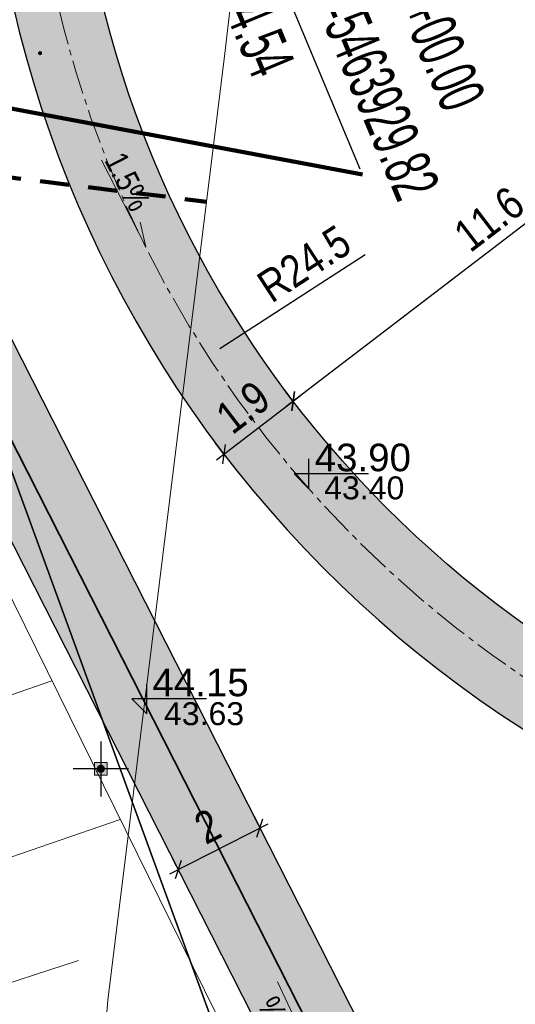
# Model space of a CAD drawing. Header units: metres. Extents: x 0 to 5465380, y 0 to 5925815.
# Tile 64 of 141: x 5463934 to 5463945, y 5925558 to 5925579. Entities that reach past the tile are written whole.
import ezdxf

# ---------------------------------------------------------------- set-up
doc = ezdxf.new("R2010")
doc.units = ezdxf.units.M
for name, pattern in [('ACAD_ISO10W100', [18.5, 12, -3, 0.5, -3]), ('CENTER2', [1.125, 0.75, -0.125, 0.125, -0.125]), ('Przerywana długa', [1.058333, 0.635, -0.423333])]:
    doc.linetypes.add(name, pattern=pattern)
for name, color, linetype, lineweight in [('#DEMCAD_OPR.OŚW.ZEW_1_Nr_Pióra__3', 30, 'Continuous', 18), ('#DEMCAD_OPR.OŚW.ZEW_1_Nr_Pióra__5', 161, 'Continuous', 25), ('#DEMCAD_OPR.OŚW.ZEW_1_Nr_Pióra__6', 5, 'Continuous', 35), ('$DR - obrzeże 8x30', 34, 'Continuous', 30), ('$DR - osie ścieżek', 7, 'CENTER2', 15), ('$DR - spadki nawierzchni', 250, 'Continuous', 0), ('$DR - wyp. chodnik', 44, 'Continuous', 5), ('$DR - zał. arch.', 7, 'Continuous', 13), ('$DR - zał. mapa', 250, 'Continuous', 0), ('$DR - zieleń-trawa', 92, 'Continuous', 0), ('_LL_WOD_Trasa_Nr_Pióra__206', 150, 'Continuous', 211)]:
    doc.layers.add(name, color=color, linetype=linetype, lineweight=lineweight)
for name, color, linetype in [('$DR - rzędne', 1, 'Continuous'), ('$DR - wymiary', 7, 'Continuous'), ('AecObjExplode_rys 1_Vport_D5A', 7, 'Continuous'), ('AecObjExplode_rys 3_Vport_DDD', 7, 'Continuous'), ('AecObjExplode_rys 4_Vport_E22', 7, 'Continuous'), ('C-DROGI-SYTUACJA', 7, 'Continuous'), ('C-DROGI-SYTUACJA-ETYKIETY', 7, 'Continuous')]:
    doc.layers.add(name, color=color, linetype=linetype)
for name, color, linetype, lineweight, true_color in [('CC_Punkt wysokościowy', 7, 'Continuous', 18, 0x0a0909), ('CC_Woda', 5, 'Continuous', 18, 0x0000ff), ('EGBD03', 7, 'Continuous', 18, 0x008000)]:
    doc.layers.add(name, color=color, linetype=linetype, lineweight=lineweight, true_color=true_color)
doc.styles.add('ARIAL 2', font='ARIALN.TTF')
doc.styles.add('simplex', font='ARIALN.TTF', dxfattribs={"width": 0.7})
doc.styles.get("Standard").update_dxf_attribs({"font": 'arial.ttf'})
doc.dimstyles.new('LINIOWY', dxfattribs={"dimtxt": 0.7, "dimasz": 0.3, "dimexe": 0.3, "dimexo": 0, "dimgap": 0.2, "dimtad": 1, "dimzin": 9, "dimdsep": 46, "dimtxsty": 'ARIAL 2', "dimblk": 'OBLIQUE', "dimcen": 0, "dimdle": 0.2, "dimclrd": 7, "dimclre": 7, "dimclrt": 1, "dimadec": 0, "dimazin": 0, "dimtfac": 1, "dimtofl": 0, "dimtmove": 1, "dimatfit": 3, "dimldrblk": 'OBLIQUE', "dimfxl": 0.3, "dimfxlon": 1, "dimtolj": 1, "dimtzin": 1, "dimarcsym": 0})
doc.dimstyles.new('LINIOWY$4', dxfattribs={"dimtxt": 0.7, "dimasz": 0.3, "dimexe": 0.3, "dimexo": 0, "dimgap": 0.2, "dimtad": 1, "dimzin": 9, "dimdsep": 46, "dimtxsty": 'ARIAL 2', "dimblk1": 'OBLIQUE', "dimsah": 1, "dimcen": 0, "dimdle": 0.2, "dimclrd": 7, "dimclre": 7, "dimclrt": 1, "dimadec": 0, "dimazin": 0, "dimtfac": 1, "dimtofl": 0, "dimtmove": 1, "dimatfit": 3, "dimldrblk": 'OBLIQUE', "dimfxl": 0.3, "dimfxlon": 1, "dimtolj": 1, "dimtzin": 1, "dimarcsym": 0})

# ---------------------------------------------------------------- blocks, each defined once
blk = doc.blocks.new('GK.6640.1913.2022 szara')
at = {"layer": 'CC_Punkt wysokościowy'}
blk.add_hatch(color=252, dxfattribs=at).paths.add_polyline_path([(5463934.55, 5925578.655, 1), (5463934.46, 5925578.655, 1)])
at = {"layer": 'CC_Woda', "color": 252}
blk.add_lwpolyline([(5463986.372, 5925435.989), (5463985.794, 5925452.41), (5463985.559, 5925454.613), (5463977.836, 5925461.506), (5463965.468, 5925472.383), (5463952.819, 5925483.501), (5463936.218, 5925497.405), (5463930.014, 5925502.668), (5463934.175, 5925539.683), (5463935.653, 5925554.059), (5463935.978, 5925558.022), (5463938.527, 5925578.65), (5463941.216, 5925601.871), (5463942.578, 5925613.381), (5463943.685, 5925623.068), (5463945.16, 5925637.812), (5463935.109, 5925649.383), (5463925.974, 5925659.333), (5463923.395, 5925662.125), (5463930.465, 5925665.085), (5463934.831, 5925666.92), (5463936.587, 5925667.623)], dxfattribs=at)
at = {"layer": 'EGBD03', "color": 52, "linetype": 'Continuous', "lineweight": 30}
blk.add_lwpolyline([(5463976.53, 5925486.659), (5463970.344, 5925578.524), (5463983.032, 5925590.042), (5463928.32, 5925650.72), (5463927.256, 5925651.9), (5463894.766, 5925638.737), (5463911.73, 5925597.06), (5463843.77, 5925569.527), (5463856.962, 5925537.116), (5463925.884, 5925562.287), (5463928.865, 5925568.698), (5463933.562, 5925570.413), (5463940.422, 5925551.628), (5463935.726, 5925549.913), (5463929.655, 5925553.021), (5463860.732, 5925527.855), (5463901.732, 5925427.127), (5463960.738, 5925457.702)], close=True, dxfattribs=at)
blk.add_lwpolyline([(5463824.164, 5925585.789), (5463828.477, 5925575.152), (5463845.745, 5925532.569), (5463890.8, 5925421.463), (5463901.732, 5925427.127), (5463860.732, 5925527.855), (5463929.655, 5925553.021), (5463935.726, 5925549.913), (5463940.422, 5925551.628), (5463933.562, 5925570.413), (5463928.865, 5925568.698), (5463925.884, 5925562.287), (5463856.962, 5925537.116), (5463843.77, 5925569.527)], dxfattribs=at)
blk = doc.blocks.new('świetlica_bezrzecze_PB_PZT oczyszczony')
at = {"layer": '#DEMCAD_OPR.OŚW.ZEW_1_Nr_Pióra__3', "linetype": 'Continuous'}
blk.add_hatch(color=256, dxfattribs=at).paths.add_polyline_path([(5463935.901, 5925563.06, 1), (5463935.756, 5925563.06, 1)], flags=0)
at = {"layer": '#DEMCAD_OPR.OŚW.ZEW_1_Nr_Pióra__6', "linetype": 'Continuous'}
blk.add_hatch(color=256, dxfattribs=at).paths.add_polyline_path([(5463935.969, 5925563.2), (5463935.689, 5925563.2), (5463935.689, 5925562.92), (5463935.969, 5925562.92)], flags=0)
at = {"layer": '#DEMCAD_OPR.OŚW.ZEW_1_Nr_Pióra__3', "linetype": 'Continuous', "flags": 128}
blk.add_lwpolyline([(5463935.689, 5925563.2), (5463935.969, 5925563.2), (5463935.969, 5925562.92), (5463935.689, 5925562.92)], close=True, dxfattribs=at)
at = {"layer": '#DEMCAD_OPR.OŚW.ZEW_1_Nr_Pióra__5', "linetype": 'Continuous', "flags": 128}
for points in [[(5463935.829, 5925563.66), (5463935.829, 5925562.46)], [(5463936.429, 5925563.06), (5463935.229, 5925563.06)]]:
    blk.add_lwpolyline(points, dxfattribs=at)
at = {"layer": '#DEMCAD_OPR.OŚW.ZEW_1_Nr_Pióra__6', "linetype": 'Continuous'}
blk.add_circle((5463935.829, 5925563.06), 0.0725, dxfattribs=at)
at = {"layer": '_LL_WOD_Trasa_Nr_Pióra__206', "linetype": 'Przerywana długa', "flags": 128}
blk.add_lwpolyline([(5463933.456, 5925575.996), (5463938.128, 5925575.419)], dxfattribs=at)
blk = doc.blocks.new('kota')
at = {"color": 0, "linetype": 'ByBlock', "lineweight": -2}
for p, q in [((0, 0), (0, 1)), ((2, 0.5), (-0.5, 0.5)), ((-0.5, 0.5), (0, 0))]:
    blk.add_line(p, q, dxfattribs=at)
blk = doc.blocks.new('_OBLIQUE')
at = {"color": 0, "linetype": 'ByBlock'}
blk.add_line((-0.5, -0.5), (0.5, 0.5), dxfattribs=at)
blk = doc.blocks.new('*D34')
at = {"layer": '$DR - wymiary', "color": 7, "lineweight": -2, "transparency": 16777216}
for p, q in [((5463938.352, 5925569.797), (5463940.179, 5925571.194)), ((5463940.02, 5925571.073), (5463939.838, 5925571.311)), ((5463938.511, 5925569.918), (5463938.328, 5925570.157))]:
    blk.add_line(p, q, dxfattribs=at)
at = {"layer": 'Defpoints', "color": 0, "transparency": 16777216}
for p in [(5463940.02, 5925571.073), (5463940.02, 5925571.073), (5463938.511, 5925569.918)]:
    blk.add_point(p, dxfattribs=at)
at = {"layer": '$DR - wymiary', "color": 7, "lineweight": -2, "transparency": 16777216, "xscale": 0.3, "yscale": 0.3, "zscale": 0.3}
for p, rotation in [((5463940.02, 5925571.073), 37.41772911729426), ((5463938.511, 5925569.918), 217.4177291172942)]:
    blk.add_blockref('_OBLIQUE', p, dxfattribs=dict(at, rotation=rotation))
at = {"layer": '$DR - wymiary', "color": 1, "transparency": 16777216, "insert": (5463938.927, 5925570.938), "char_height": 0.7, "attachment_point": 5, "rotation": 37.4177, "style": 'ARIAL 2'}
blk.add_mtext('\\A1;1.9', dxfattribs=at)
blk = doc.blocks.new('*D103')
at = {"layer": '$DR - wymiary', "color": 7, "lineweight": -2, "transparency": 16777216}
for p, q in [((5463949.392, 5925578.243), (5463939.861, 5925570.951)), ((5463949.233, 5925578.121), (5463949.051, 5925578.36)), ((5463940.02, 5925571.073), (5463939.838, 5925571.311))]:
    blk.add_line(p, q, dxfattribs=at)
at = {"layer": 'Defpoints', "color": 0, "transparency": 16777216}
for p in [(5463949.233, 5925578.121), (5463940.02, 5925571.073), (5463940.02, 5925571.073)]:
    blk.add_point(p, dxfattribs=at)
at = {"layer": '$DR - wymiary', "color": 7, "lineweight": -2, "transparency": 16777216, "xscale": 0.3, "yscale": 0.3, "zscale": 0.3}
for p, rotation in [((5463949.233, 5925578.121), 37.41772911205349), ((5463940.02, 5925571.073), 217.4177291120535)]:
    blk.add_blockref('_OBLIQUE', p, dxfattribs=dict(at, rotation=rotation))
at = {"layer": '$DR - wymiary', "color": 1, "transparency": 16777216, "insert": (5463944.288, 5925575.04), "char_height": 0.7, "attachment_point": 5, "rotation": 37.4177, "style": 'ARIAL 2'}
blk.add_mtext('\\A1;11.6', dxfattribs=at)
blk = doc.blocks.new('*D115')
at = {"layer": '$DR - wymiary', "color": 7, "lineweight": -2, "transparency": 16777216}
blk.add_line((5463941.588, 5925574.264), (5463938.423, 5925572.21), dxfattribs=at)
at = {"layer": '$DR - wymiary', "color": 7, "transparency": 16777216}
blk.add_solid([(5463938.396, 5925572.252), (5463938.45, 5925572.168), (5463938.171, 5925572.047)], dxfattribs=at)
at = {"layer": 'Defpoints', "color": 0, "transparency": 16777216}
for p in [(5463958.724, 5925585.382), (5463938.171, 5925572.047)]:
    blk.add_point(p, dxfattribs=at)
at = {"layer": '$DR - wymiary', "color": 1, "transparency": 16777216, "insert": (5463940.259, 5925574.066), "char_height": 0.7, "attachment_point": 5, "rotation": 32.9777, "style": 'ARIAL 2'}
blk.add_mtext('\\A1;R24.5', dxfattribs=at)
blk = doc.blocks.new('*D118')
at = {"layer": '$DR - wymiary', "color": 7, "lineweight": -2, "transparency": 16777216}
for p, q in [((5463939.16, 5925562.038), (5463939.432, 5925561.503)), ((5463937.334, 5925560.773), (5463939.474, 5925561.861)), ((5463937.377, 5925561.131), (5463937.649, 5925560.596))]:
    blk.add_line(p, q, dxfattribs=at)
at = {"layer": 'Defpoints', "color": 0, "transparency": 16777216}
for p in [(5463938.884, 5925562.58), (5463937.101, 5925561.674), (5463939.296, 5925561.77)]:
    blk.add_point(p, dxfattribs=at)
at = {"layer": '$DR - wymiary', "color": 7, "lineweight": -2, "transparency": 16777216, "xscale": 0.3, "yscale": 0.3, "zscale": 0.3}
for p, rotation in [((5463939.296, 5925561.77), 26.94277145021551), ((5463937.513, 5925560.864), 206.9427714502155)]:
    blk.add_blockref('_OBLIQUE', p, dxfattribs=dict(at, rotation=rotation))
at = {"layer": '$DR - wymiary', "color": 1, "transparency": 16777216, "insert": (5463938.154, 5925561.809), "char_height": 0.7, "attachment_point": 5, "rotation": 26.9428, "style": 'ARIAL 2'}
blk.add_mtext('\\A1;2', dxfattribs=at)
blk = doc.blocks.new('*D137')
at = {"layer": '$DR - wymiary', "color": 7, "lineweight": -2, "transparency": 16777216}
blk.add_line((5463958.724, 5925585.382), (5463964.93, 5925585.382), dxfattribs=at)
at = {"layer": 'Defpoints', "color": 0, "transparency": 16777216}
for p in [(5463958.724, 5925585.382), (5463960.561, 5925585.382), (0, 0)]:
    blk.add_point(p, dxfattribs=at)
at = {"layer": '$DR - wymiary', "color": 1, "transparency": 16777216, "insert": (5463962.845, 5925585.94), "char_height": 0.7, "attachment_point": 5, "style": 'ARIAL 2'}
blk.add_mtext('\\A1;5925585.38', dxfattribs=at)
blk = doc.blocks.new('*D138')
at = {"layer": '$DR - wymiary', "color": 7, "lineweight": -2, "transparency": 16777216}
blk.add_line((5463958.724, 5925585.382), (5463958.724, 5925592.131), dxfattribs=at)
at = {"layer": 'Defpoints', "color": 0, "transparency": 16777216}
for p in [(5463958.724, 5925587.769), (5463958.724, 5925585.382), (0, 0)]:
    blk.add_point(p, dxfattribs=at)
at = {"layer": '$DR - wymiary', "color": 1, "transparency": 16777216, "insert": (5463958.166, 5925590.05), "char_height": 0.7, "attachment_point": 5, "rotation": 90, "style": 'ARIAL 2'}
blk.add_mtext('\\A1;5463958.72', dxfattribs=at)
blk = doc.blocks.new('AecObjExplode_rys 1_Vport_D5A')
at = {"layer": 'C-DROGI-SYTUACJA', "color": 152, "linetype": 'ACAD_ISO10W100', "lineweight": 35, "ltscale": 4}
blk.add_line((5463928.152, 5925581.488), (5463945.831, 5925546.704), dxfattribs=at)
at = {"layer": 'C-DROGI-SYTUACJA-ETYKIETY', "color": 1, "linetype": 'Continuous', "lineweight": -3}
blk.add_line((5463941.479, 5925576.125), (5463937.637, 5925585.357), dxfattribs=at)
at = {"layer": '$DR - wymiary', "color": 7, "linetype": 'Continuous', "lineweight": -3, "xscale": 0.6500000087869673, "yscale": 0.6500000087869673, "zscale": 0.6500000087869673}
blk.add_blockref('kota', (5463936.829, 5925564.259), dxfattribs=at)
at = {"layer": 'C-DROGI-SYTUACJA-ETYKIETY', "color": 1, "linetype": 'Continuous', "lineweight": -3, "char_height": 1, "attachment_point": 7, "style": 'simplex'}
for s, insert, rotation in [('POCZĄTEK OSI: 0+00.00\\PX=5925578.21 Y=5463929.82', (5463938.184, 5925585.246), 292.5971), ('KŁK: 0+24.71\\PX=5925559.59 Y=5463930.97', (5463918.391, 5925561.24), 354.6093)]:
    blk.add_mtext(s, dxfattribs=dict(at, insert=insert, rotation=rotation))
at = {"layer": 'C-DROGI-SYTUACJA-ETYKIETY', "color": 7, "linetype": 'Continuous', "lineweight": -3, "insert": (5463937.967, 5925580.865), "char_height": 1, "attachment_point": 7, "rotation": 292.5971, "style": 'simplex'}
blk.add_mtext('{\\fArial Narrow|b0|i0|c238|p34;H=}44.54', dxfattribs=at)
at = {"layer": 'C-DROGI-SYTUACJA-ETYKIETY', "color": 1, "linetype": 'Continuous', "lineweight": -3, "insert": (5463936.954, 5925564.634), "char_height": 0.6, "attachment_point": 7}
blk.add_mtext('44.15', dxfattribs=at)
at = {"layer": 'C-DROGI-SYTUACJA-ETYKIETY', "color": 7, "linetype": 'Continuous', "lineweight": -3, "insert": (5463937.204, 5925564.259), "char_height": 0.5, "attachment_point": 4}
blk.add_mtext('{\\fArial|b0|i0|c238|p34;43.63}', dxfattribs=at)
at = {"layer": 'C-DROGI-SYTUACJA-ETYKIETY', "color": 7, "linetype": 'Continuous', "lineweight": -3}
blk.add_leader([(5463929.82, 5925578.207), (5463941.527, 5925576.009)], dimstyle='LINIOWY', override={"dimscale": 1, "dimasz": 0, "dimclrd": 256, "dimlwd": 65535}, dxfattribs=at)
blk = doc.blocks.new('AecObjExplode_rys 4_Vport_E22')
at = {"layer": 'C-DROGI-SYTUACJA', "color": 152, "linetype": 'ACAD_ISO10W100', "lineweight": 35, "ltscale": 4}
blk.add_line((5463928.152, 5925581.488), (5463945.831, 5925546.704), dxfattribs=at)
at = {"layer": 'C-DROGI-SYTUACJA-ETYKIETY', "color": 1, "linetype": 'Continuous', "lineweight": -3}
blk.add_line((5463941.479, 5925576.125), (5463937.637, 5925585.357), dxfattribs=at)
at = {"layer": '$DR - wymiary', "color": 7, "linetype": 'Continuous', "lineweight": -3, "xscale": 0.6500000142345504, "yscale": 0.6500000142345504, "zscale": 0.6500000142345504}
blk.add_blockref('kota', (5463936.829, 5925564.259), dxfattribs=at)
at = {"layer": 'C-DROGI-SYTUACJA-ETYKIETY', "color": 1, "linetype": 'Continuous', "lineweight": -3, "char_height": 1, "attachment_point": 7, "style": 'simplex'}
for s, insert, rotation in [('POCZĄTEK OSI: 0+00.00\\PX=5925578.21 Y=5463929.82', (5463938.184, 5925585.246), 292.5971), ('KŁK: 0+24.71\\PX=5925559.59 Y=5463930.97', (5463918.391, 5925561.24), 354.6093)]:
    blk.add_mtext(s, dxfattribs=dict(at, insert=insert, rotation=rotation))
at = {"layer": 'C-DROGI-SYTUACJA-ETYKIETY', "color": 7, "linetype": 'Continuous', "lineweight": -3, "insert": (5463937.967, 5925580.865), "char_height": 1, "attachment_point": 7, "rotation": 292.5971, "style": 'simplex'}
blk.add_mtext('{\\fArial Narrow|b0|i0|c238|p34;H=}44.54', dxfattribs=at)
at = {"layer": 'C-DROGI-SYTUACJA-ETYKIETY', "color": 1, "linetype": 'Continuous', "lineweight": -3, "insert": (5463936.954, 5925564.634), "char_height": 0.6, "attachment_point": 7}
blk.add_mtext('44.15', dxfattribs=at)
at = {"layer": 'C-DROGI-SYTUACJA-ETYKIETY', "color": 7, "linetype": 'Continuous', "lineweight": -3, "insert": (5463937.204, 5925564.259), "char_height": 0.5, "attachment_point": 4}
blk.add_mtext('{\\fArial|b0|i0|c238|p34;43.63}', dxfattribs=at)
at = {"layer": 'C-DROGI-SYTUACJA-ETYKIETY', "color": 7, "linetype": 'Continuous', "lineweight": -3}
blk.add_leader([(5463929.82, 5925578.207), (5463941.527, 5925576.009)], dimstyle='LINIOWY', override={"dimscale": 1, "dimasz": 0, "dimclrd": 256, "dimlwd": 65535}, dxfattribs=at)
blk = doc.blocks.new('AecObjExplode_rys 3_Vport_DDD')
at = {"layer": 'C-DROGI-SYTUACJA', "color": 152, "linetype": 'ACAD_ISO10W100', "lineweight": 35, "ltscale": 4}
blk.add_line((5463928.152, 5925581.488), (5463945.831, 5925546.704), dxfattribs=at)
at = {"layer": 'C-DROGI-SYTUACJA-ETYKIETY', "color": 1, "linetype": 'Continuous', "lineweight": -3}
blk.add_line((5463941.479, 5925576.125), (5463937.637, 5925585.357), dxfattribs=at)
at = {"layer": '$DR - wymiary', "color": 7, "linetype": 'Continuous', "lineweight": -3, "xscale": 0.6500000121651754, "yscale": 0.6500000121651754, "zscale": 0.6500000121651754}
blk.add_blockref('kota', (5463936.829, 5925564.259), dxfattribs=at)
at = {"layer": 'C-DROGI-SYTUACJA-ETYKIETY', "color": 1, "linetype": 'Continuous', "lineweight": -3, "char_height": 1, "attachment_point": 7, "style": 'simplex'}
for s, insert, rotation in [('POCZĄTEK OSI: 0+00.00\\PX=5925578.21 Y=5463929.82', (5463938.184, 5925585.246), 292.5971), ('KŁK: 0+24.71\\PX=5925559.59 Y=5463930.97', (5463918.391, 5925561.24), 354.6093)]:
    blk.add_mtext(s, dxfattribs=dict(at, insert=insert, rotation=rotation))
at = {"layer": 'C-DROGI-SYTUACJA-ETYKIETY', "color": 7, "linetype": 'Continuous', "lineweight": -3, "insert": (5463937.967, 5925580.865), "char_height": 1, "attachment_point": 7, "rotation": 292.5971, "style": 'simplex'}
blk.add_mtext('{\\fArial Narrow|b0|i0|c238|p34;H=}44.54', dxfattribs=at)
at = {"layer": 'C-DROGI-SYTUACJA-ETYKIETY', "color": 1, "linetype": 'Continuous', "lineweight": -3, "insert": (5463936.954, 5925564.634), "char_height": 0.6, "attachment_point": 7}
blk.add_mtext('44.15', dxfattribs=at)
at = {"layer": 'C-DROGI-SYTUACJA-ETYKIETY', "color": 7, "linetype": 'Continuous', "lineweight": -3, "insert": (5463937.204, 5925564.259), "char_height": 0.5, "attachment_point": 4}
blk.add_mtext('{\\fArial|b0|i0|c238|p34;43.63}', dxfattribs=at)
at = {"layer": 'C-DROGI-SYTUACJA-ETYKIETY', "color": 7, "linetype": 'Continuous', "lineweight": -3}
blk.add_leader([(5463929.82, 5925578.207), (5463941.527, 5925576.009)], dimstyle='LINIOWY', override={"dimscale": 1, "dimasz": 0, "dimclrd": 256, "dimlwd": 65535}, dxfattribs=at)

msp = doc.modelspace()

# ---------------------------------------------------------------- hatches: boundary and pattern name
at = {"layer": '$DR - wyp. chodnik'}
h = msp.add_hatch(dxfattribs=at)
h.set_pattern_fill('AR-SAND', color=256, scale=0.01)
h.set_pattern_definition([(37.5, (500, 0), (-0.01600031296, 0.48941323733), [0, -0.38608, 0, -0.4318, 0, -0.41275]), (7.5, (500, 0), (0.44952328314, 0.71682510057), [0, -0.20828, 0, -0.34798, 0, -0.13335]), (327.5, (499.6876, 0), (0.790992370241, 0.001437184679), [0, -0.127, 0, -0.4572, 0, -0.5969]), (317.5, (499.6876, 0), (0.76355645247, 0.22292932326), [0, -0.0635, 0, -0.29972, 0, -0.3429])])
h.paths.add_polyline_path([(5463958.811, 5925573.433, 1.284126), (5463952.971, 5925595.856), (5463945.622, 5925613.63), (5463944.143, 5925613.018), (5463946.37, 5925607.633, 0.194771), (5463934.37, 5925592.77, 0.959366), (5463910.944, 5925588.139, 1.531072), (5463902.406, 5925567.988), (5463893.559, 5925564.306, 0.384254), (5463887.764, 5925552.083), (5463862.231, 5925541.456), (5463863.153, 5925539.241), (5463888.637, 5925549.847), (5463903.669, 5925513.728), (5463903.08, 5925513.225), (5463904.38, 5925511.705), (5463904.595, 5925511.889), (5463910.657, 5925504.009), (5463924.399, 5925502.717), (5463924.162, 5925500.211), (5463926.552, 5925499.986), (5463926.788, 5925502.493), (5463940.548, 5925501.199), (5463939.758, 5925492.8), (5463941.75, 5925492.612), (5463945.889, 5925536.637, 1.642027), (5463958.177, 5925553.955)])
h.paths.add_polyline_path([(5463914.368, 5925570.584, -0.565703), (5463929.546, 5925559.395), (5463926.129, 5925523.186), (5463905.587, 5925514.846), (5463890.146, 5925551.946, -0.414214), (5463894.404, 5925562.275)], flags=16)
h.paths.add_polyline_path([(5463892.202, 5925579.937, -1), (5463912.302, 5925579.937, -1)], flags=16)
h.paths.add_polyline_path([(5463910.621, 5925571.408, 0.241691), (5463914.061, 5925581.767, 0.332), (5463928.141, 5925579.302), (5463928.394, 5925578.805)], flags=16)
h.paths.add_polyline_path([(5463921.709, 5925573.639), (5463929.394, 5925576.838), (5463944.809, 5925546.509), (5463940.735, 5925503.19), (5463926.976, 5925504.484), (5463932.165, 5925559.475, 0.382129)], flags=16)
h.paths.add_polyline_path([(5463912.703, 5925589.968, -1), (5463932.803, 5925589.968, -1)], flags=16)
h.paths.add_polyline_path([(5463929.85, 5925580.354, 0.111618), (5463933.295, 5925584.342, 0.375671), (5463956.374, 5925560.041), (5463956.18, 5925554.068, 0.258572), (5463946.204, 5925548.178)], flags=16)
h.paths.add_polyline_path([(5463947.101, 5925605.865), (5463951.602, 5925594.979, 0.663307), (5463956.814, 5925573.586), (5463956.436, 5925561.944, -0.732242)], flags=16)
h.paths.add_polyline_path([(5463948.674, 5925585.382, -1), (5463968.774, 5925585.382, -1)], flags=16)
h.paths.add_polyline_path([(5463956.118, 5925552.165), (5463955.923, 5925546.165, 8.05786), (5463957.918, 5925545.968), (5463958.115, 5925552.043, -20.041857)], flags=16)
h.paths.add_polyline_path([(5463926.126, 5925521.027), (5463924.587, 5925504.708), (5463911.711, 5925505.919), (5463906.286, 5925512.971)], flags=16)

# ---------------------------------------------------------------- linework, layer by layer
at = {"layer": '$DR - obrzeże 8x30', "flags": 128}
for points in [[(5463947.101, 5925605.865), (5463951.602, 5925594.979, 0.663307), (5463956.814, 5925573.586), (5463956.436, 5925561.944, -0.732242)], [(5463929.394, 5925576.838), (5463921.709, 5925573.639, -0.382129), (5463932.165, 5925559.475), (5463926.976, 5925504.484), (5463940.735, 5925503.19), (5463944.809, 5925546.509)]]:
    msp.add_lwpolyline(points, format="xyb", close=True, dxfattribs=at)
msp.add_lwpolyline([(5463946.204, 5925548.178), (5463929.85, 5925580.354, 0.111618), (5463933.295, 5925584.342, 0.375671), (5463956.374, 5925560.041), (5463956.18, 5925554.068, 0.258572), (5463946.204, 5925548.178)], format="xyb", dxfattribs=at)
at = {"layer": '$DR - osie ścieżek', "flags": 128}
msp.add_lwpolyline([(5463928.152, 5925581.488), (5463945.831, 5925546.704), (5463936.923, 5925451.96), (5463919.992, 5925443.248)], dxfattribs=at)
at = {"layer": '$DR - osie ścieżek'}
msp.add_arc((5463958.724, 5925585.382), 24.5, 117.4147, 266.9101, dxfattribs=at)
at = {"layer": '$DR - spadki nawierzchni', "flags": 128}
for points in [[(5463935.844, 5925576.321), (5463936.807, 5925574.432), (5463936.687, 5925574.974)], [(5463939.675, 5925558.422), (5463940.578, 5925556.502), (5463940.223, 5925556.929)]]:
    msp.add_lwpolyline(points, dxfattribs=at)
at = {"layer": '$DR - zieleń-trawa', "flags": 128}
for points in [[(5463932.767, 5925553.699), (5463933.24, 5925560.814), (5463931.257, 5925566.547), (5463932.218, 5925570.134), (5463940.28, 5925553.785)], [(5463934.76, 5925564.979), (5463932.116, 5925564.064)], [(5463936.249, 5925561.96), (5463933.208, 5925560.908)], [(5463935.34, 5925558.887), (5463933.062, 5925558.141)]]:
    msp.add_lwpolyline(points, dxfattribs=at)

# ---------------------------------------------------------------- block references
at = {"layer": '$DR - zał. arch.'}
msp.add_blockref('świetlica_bezrzecze_PB_PZT oczyszczony', (0, 0), dxfattribs=at)
at = {"layer": '$DR - zał. mapa'}
msp.add_blockref('GK.6640.1913.2022 szara', (0, 0), dxfattribs=at)
at = {"layer": 'AecObjExplode_rys 1_Vport_D5A'}
msp.add_blockref('AecObjExplode_rys 1_Vport_D5A', (0, 0), dxfattribs=at)
at = {"layer": 'AecObjExplode_rys 3_Vport_DDD'}
msp.add_blockref('AecObjExplode_rys 3_Vport_DDD', (0, 0), dxfattribs=at)
at = {"layer": 'AecObjExplode_rys 4_Vport_E22'}
msp.add_blockref('AecObjExplode_rys 4_Vport_E22', (0, 0), dxfattribs=at)
at = {"layer": 'C-DROGI-SYTUACJA-ETYKIETY', "color": 7, "linetype": 'Continuous', "lineweight": -3, "xscale": 0.6500000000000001, "yscale": 0.6500000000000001, "zscale": 0.6500000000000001}
msp.add_blockref('kota', (5463940.363, 5925569.162), dxfattribs=at)

# ---------------------------------------------------------------- texts
at = {"layer": '$DR - rzędne', "color": 1, "char_height": 0.5, "attachment_point": 5, "style": 'ARIAL 2'}
for s, insert, rotation in [('\\A1;1.5%', (5463936.413, 5925575.855), 297.0204), ('\\A1;2.5%', (5463939.764, 5925557.466), 118.7037)]:
    msp.add_mtext(s, dxfattribs=dict(at, insert=insert, rotation=rotation))
at = {"layer": 'C-DROGI-SYTUACJA-ETYKIETY', "color": 1, "linetype": 'Continuous', "lineweight": -3, "insert": (5463940.488, 5925569.537), "char_height": 0.6, "attachment_point": 7}
msp.add_mtext('43.90', dxfattribs=at)
at = {"layer": 'C-DROGI-SYTUACJA-ETYKIETY', "color": 7, "linetype": 'Continuous', "lineweight": -3, "insert": (5463940.694, 5925569.179), "char_height": 0.5, "attachment_point": 4}
msp.add_mtext('43.40', dxfattribs=at)

# ---------------------------------------------------------------- dimensions: what is measured, and where the dimension line sits
at = {"layer": '$DR - wymiary'}
for offset, dtype, picture, middle in [((0, 2.386563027), 1, '*D138', (5463958.166434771, 5925590.050091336)), ((1.837338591, 0), 0, '*D137', (5463962.845417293, 5925585.939790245))]:
    dim = msp.add_ordinate_dim(feature_location=(5463958.723835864, 5925585.382389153), offset=offset, dtype=dtype, origin=(0, 0), dimstyle='LINIOWY', override={"dimfxlon": 0}, dxfattribs=at)
    dim.commit()
    dim.dimension.update_dxf_attribs({"geometry": picture, "text_midpoint": middle})
dim = msp.add_radius_dim(center=(5463958.724, 5925585.382), mpoint=(5463938.171, 5925572.047), dimstyle='LINIOWY$4', dxfattribs=at)
dim.commit()
dim.dimension.update_dxf_attribs({"geometry": '*D115', "text_midpoint": (5463940.562, 5925573.598), "dimtype": 132})
dim = msp.add_linear_dim(base=(5463940.02, 5925571.073), p1=(5463949.233, 5925578.121), p2=(5463940.02, 5925571.073), angle=37.4177, dimstyle='LINIOWY', dxfattribs=at)
dim.commit()
dim.dimension.update_dxf_attribs({"geometry": '*D103', "text_midpoint": (5463944.288, 5925575.04)})
for p1, p2, distance, picture, middle in [((5463938.511, 5925569.918), (5463940.02, 5925571.073), 0, '*D34', (5463938.927, 5925570.938)), ((5463937.101, 5925561.674), (5463938.884, 5925562.58), -0.908, '*D118', (5463938.154, 5925561.809))]:
    dim = msp.add_aligned_dim(p1=p1, p2=p2, distance=distance, dimstyle='LINIOWY', dxfattribs=at)
    dim.commit()
    dim.dimension.update_dxf_attribs({"geometry": picture, "text_midpoint": middle})

doc.saveas('drawing.dxf')
